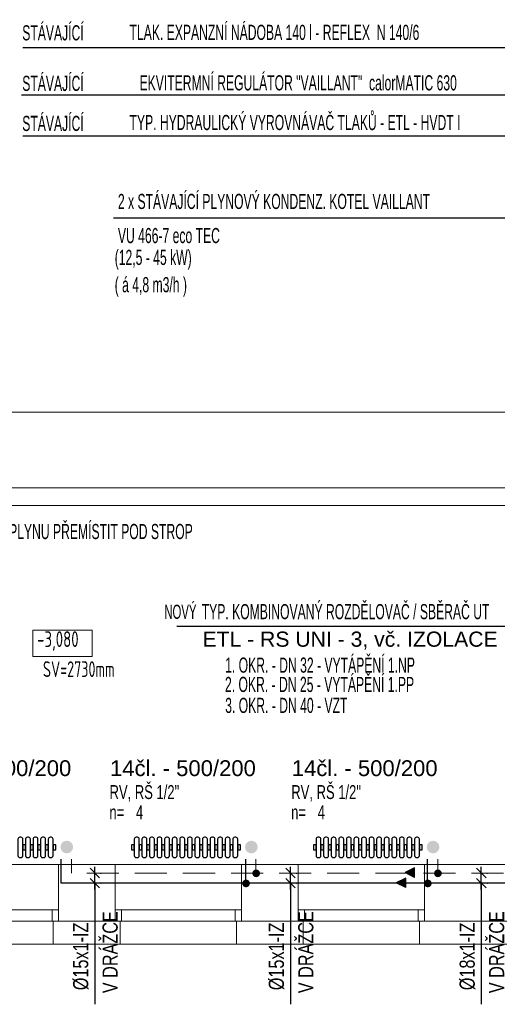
# Model space of a CAD drawing. Header units: millimetres. Extents: x 2424458 to 5109721, y -2781114 to -1335434.
# Tile 38 of 59: x 2557169 to 2560953, y -1391309 to -1383516. Entities that reach past the tile are written whole.
import ezdxf
from ezdxf.enums import TextEntityAlignment as Align

# ---------------------------------------------------------------- set-up
doc = ezdxf.new("R2010")
doc.units = ezdxf.units.MM
doc.header["$LTSCALE"] = 20
doc.header["$MEASUREMENT"] = 0
doc.linetypes.add('DASHED', pattern=[19.05, 12.7, -6.35])
doc.linetypes.add('ČERCHOVANÁ', pattern=[25.4, 12.7, -6.35, 0, -6.35])
for name, color, linetype in [('CKBE0_12Y', 3, 'Continuous'), ('KOTY', 2, 'Continuous'), ('PLYN', 4, 'Continuous'), ('slepák', 8, 'Continuous'), ('TZB_TOP rozvody', 6, 'Continuous'), ('UT', 6, 'Continuous'), ('VNITŘVODA', 30, 'ČERCHOVANÁ')]:
    doc.layers.add(name, color=color, linetype=linetype)
doc.layers.add('TZB TEXT', color=3, linetype='Continuous', lineweight=18)
doc.styles.add('ARIEL', font='ARIAL.TTF')
doc.styles.add('ISOCP', font='ISOCP___.TTF')
doc.styles.add('ROMAN', font='ic-romans.shx')
doc.styles.add('ROMANS', font='ic-romans.shx', dxfattribs={"width": 0.8})
doc.styles.get("Standard").update_dxf_attribs({"font": 'ic-romans.shx', "width": 0.8})
doc.linetypes.add('PLYN_ROZVOD', pattern='A,35,-15,[127,cadkon.shx,S=5,R=0,X=0,Y=0],-15', length=65)
doc.dimstyles.new('M50', dxfattribs={"dimtxt": 100, "dimasz": 60, "dimexe": 50, "dimexo": 150, "dimgap": 100, "dimtad": 1, "dimdec": 0, "dimzin": 0, "dimdsep": 46, "dimtxsty": 'Standard', "dimblk1": 'OBLIQUE', "dimblk2": 'OBLIQUE', "dimsah": 1, "dimcen": 0.09, "dimdle": 50, "dimclrd": 256, "dimclre": 256, "dimclrt": 256, "dimadec": 0, "dimazin": 0, "dimtfac": 1, "dimtdec": 0, "dimtofl": 0, "dimtmove": 1, "dimatfit": 3, "dimldrblk": 'OBLIQUE', "dimfxl": 1, "dimarcsym": 0})

# ---------------------------------------------------------------- blocks, each defined once
blk = doc.blocks.new('B')
at = {"layer": 'TZB_TOP rozvody', "lineweight": -3, "ltscale": 200}
blk.add_hatch(color=3, dxfattribs=at).paths.add_polyline_path([(32.4, 1.9, 1), (-28.8, 1.9, 1)])
blk.add_hatch(color=3, dxfattribs=at).paths.add_polyline_path([(32.4, 1.9, 1), (-28.8, 1.9, 1)])
blk = doc.blocks.new('*U408', base_point=(16994.7, 17725.8))
at = {"linetype": 'ByBlock', "ltscale": 20}
blk.add_hatch(color=0, dxfattribs=at).paths.add_polyline_path([(16994.7, 17688.3), (17069.7, 17725.8), (16994.7, 17763.3)])
at = {"color": 0, "linetype": 'ByBlock', "lineweight": -2, "ltscale": 20}
for p, q in [((16994.7, 17688.3), (16994.7, 17763.3)), ((16994.7, 17763.3), (17069.7, 17725.8)), ((16994.7, 17688.3), (17069.7, 17725.8))]:
    blk.add_line(p, q, dxfattribs=at)
blk = doc.blocks.new('_OBLIQUE')
at = {"color": 0, "linetype": 'ByBlock'}
blk.add_line((-0.5, -0.5), (0.5, 0.5), dxfattribs=at)
blk = doc.blocks.new('*D809')
at = {"layer": 'Defpoints', "color": 0}
for p in [(2557758.5, -1390270.2), (2557764.2, -1390270.2), (2557760.8, -1390350.2)]:
    blk.add_point(p, dxfattribs=at)
at = {"layer": 'KOTY', "linetype": 'Continuous', "lineweight": -2}
for p, q in [((2557764.2, -1390400.2), (2557764.2, -1390220.2)), ((2557808.5, -1390270.2), (2557814.2, -1390270.2)), ((2557764.2, -1390350.2), (2557764.2, -1391309)), ((2557810.8, -1390350.2), (2557814.2, -1390350.2))]:
    blk.add_line(p, q, dxfattribs=at)
at = {"layer": 'KOTY', "lineweight": -2, "xscale": 75, "yscale": 75, "zscale": 75}
for p, rotation in [((2557764.2, -1390270.2), 270), ((2557764.2, -1390350.2), 90)]:
    blk.add_blockref('_OBLIQUE', p, dxfattribs=dict(at, rotation=rotation))
at = {"layer": 'KOTY', "lineweight": -3, "insert": (2557654.2, -1390929.8), "char_height": 120, "attachment_point": 5, "rotation": 90, "style": 'ROMANS'}
blk.add_mtext('%%c15x1-IZ', dxfattribs=at)
blk = doc.blocks.new('*D810')
at = {"layer": 'Defpoints', "color": 0}
for p in [(2559308.5, -1390270.2), (2559314.3, -1390270.2), (2559310.8, -1390350.2)]:
    blk.add_point(p, dxfattribs=at)
at = {"layer": 'KOTY', "linetype": 'Continuous', "lineweight": -2}
for p, q in [((2559314.3, -1390400.2), (2559314.3, -1390220.2)), ((2559358.5, -1390270.2), (2559364.3, -1390270.2)), ((2559314.3, -1390350.2), (2559314.3, -1391309)), ((2559360.8, -1390350.2), (2559364.3, -1390350.2))]:
    blk.add_line(p, q, dxfattribs=at)
at = {"layer": 'KOTY', "lineweight": -2, "xscale": 75, "yscale": 75, "zscale": 75}
for p, rotation in [((2559314.3, -1390270.2), 270), ((2559314.3, -1390350.2), 90)]:
    blk.add_blockref('_OBLIQUE', p, dxfattribs=dict(at, rotation=rotation))
at = {"layer": 'KOTY', "lineweight": -3, "insert": (2559204.3, -1390929.8), "char_height": 120, "attachment_point": 5, "rotation": 90, "style": 'ROMANS'}
blk.add_mtext('%%c15x1-IZ', dxfattribs=at)
blk = doc.blocks.new('*D811')
at = {"layer": 'Defpoints', "color": 0}
for p in [(2560820.1, -1390270.2), (2560825.8, -1390270.2), (2560822.3, -1390350.2)]:
    blk.add_point(p, dxfattribs=at)
at = {"layer": 'KOTY', "linetype": 'Continuous', "lineweight": -2}
for p, q in [((2560825.8, -1390400.2), (2560825.8, -1390220.2)), ((2560870.1, -1390270.2), (2560875.8, -1390270.2)), ((2560825.8, -1390350.2), (2560825.8, -1391309)), ((2560872.3, -1390350.2), (2560875.8, -1390350.2))]:
    blk.add_line(p, q, dxfattribs=at)
at = {"layer": 'KOTY', "lineweight": -2, "xscale": 75, "yscale": 75, "zscale": 75}
for p, rotation in [((2560825.8, -1390270.2), 270), ((2560825.8, -1390350.2), 90)]:
    blk.add_blockref('_OBLIQUE', p, dxfattribs=dict(at, rotation=rotation))
at = {"layer": 'KOTY', "lineweight": -3, "insert": (2560715.8, -1390929.8), "char_height": 120, "attachment_point": 5, "rotation": 90, "style": 'ROMANS'}
blk.add_mtext('%%c18x1-IZ', dxfattribs=at)

msp = doc.modelspace()

# ---------------------------------------------------------------- hatches: boundary and pattern name
at = {"layer": 'UT'}
for points in [[(2557542.3, -1390114.3, 1), (2557542.3, -1390014.3, 1)], [(2559004.3, -1390114.3, 1), (2559004.3, -1390014.3, 1)], [(2560443.8, -1390114.3, 1), (2560443.8, -1390014.3, 1)]]:
    msp.add_hatch(color=3, dxfattribs=at).paths.add_polyline_path(points)

# ---------------------------------------------------------------- linework, layer by layer
at = {"layer": 'KOTY', "color": 7, "linetype": 'Continuous'}
msp.add_line((2557912.6, -1385085.6), (2561154.8, -1385085.6), dxfattribs=at)
for points in [[(2557193.1, -1383736.4), (2562297.8, -1383736.4), (2563664, -1387572.6), (2563523.3, -1387431.8)], [(2557184.5, -1384110.1), (2561794.3, -1384110.1), (2562834.2, -1387136.1), (2562720.5, -1386972.5)], [(2557193.8, -1384434.4), (2561345.9, -1384434.4), (2562657.7, -1387420.7), (2562555.6, -1387286.7)]]:
    msp.add_lwpolyline(points, dxfattribs=at)
at = {"layer": 'KOTY', "color": 7}
msp.add_lwpolyline([(2558413.4, -1388315.7), (2561150.2, -1388315.7), (2563152, -1387455.9), (2563092.8, -1387543)], dxfattribs=at)
at = {"layer": 'PLYN', "linetype": 'PLYN_ROZVOD', "lineweight": -3, "ltscale": 0.7}
msp.add_line((2561442.8, -1387365.2), (2554524.2, -1387357.7), dxfattribs=at)
at = {"layer": 'slepák', "linetype": 'Continuous', "lineweight": 13, "transparency": 33554687}
for p, q in [((2554395.7, -1386621.7), (2563250.7, -1386621.7)), ((2554395.7, -1387221.7), (2561075.7, -1387221.7)), ((2557475.7, -1390201.7), (2556475.7, -1390201.7)), ((2557475.7, -1390201.7), (2557475.7, -1390651.7)), ((2557475.7, -1390201.7), (2557925.7, -1390201.7)), ((2557925.7, -1390201.7), (2557925.7, -1390651.7)), ((2558925.7, -1390201.7), (2557925.7, -1390201.7)), ((2558925.7, -1390201.7), (2558925.7, -1390651.7)), ((2558925.7, -1390201.7), (2559375.7, -1390201.7)), ((2559375.7, -1390201.7), (2559375.7, -1390651.7)), ((2560375.7, -1390201.7), (2559375.7, -1390201.7)), ((2560375.7, -1390201.7), (2560375.7, -1390651.7)), ((2560375.7, -1390201.7), (2561075.7, -1390201.7)), ((2557475.7, -1390561.7), (2556475.7, -1390561.7)), ((2557425.7, -1390561.7), (2557425.7, -1390651.7)), ((2558925.7, -1390561.7), (2557925.7, -1390561.7)), ((2557975.7, -1390561.7), (2557975.7, -1390651.7)), ((2558875.7, -1390561.7), (2558875.7, -1390651.7)), ((2560375.7, -1390561.7), (2559375.7, -1390561.7)), ((2559425.7, -1390561.7), (2559425.7, -1390651.7)), ((2560325.7, -1390561.7), (2560325.7, -1390651.7)), ((2557475.7, -1390651.7), (2556475.7, -1390651.7)), ((2557435.7, -1390651.7), (2557435.7, -1390831.7)), ((2557475.7, -1390651.7), (2557925.7, -1390651.7)), ((2558925.7, -1390651.7), (2557925.7, -1390651.7)), ((2557965.7, -1390651.7), (2557965.7, -1390831.7)), ((2558885.7, -1390651.7), (2558885.7, -1390831.7)), ((2558925.7, -1390651.7), (2559375.7, -1390651.7)), ((2560375.7, -1390651.7), (2559375.7, -1390651.7)), ((2559415.7, -1390651.7), (2559415.7, -1390831.7)), ((2560335.7, -1390651.7), (2560335.7, -1390831.7)), ((2560375.7, -1390651.7), (2563275.7, -1390651.7)), ((2553561.7, -1390831.7), (2557435.7, -1390831.7)), ((2557435.7, -1390831.7), (2557965.7, -1390831.7)), ((2557965.7, -1390831.7), (2558885.7, -1390831.7)), ((2558885.7, -1390831.7), (2559415.7, -1390831.7)), ((2559415.7, -1390831.7), (2560335.7, -1390831.7)), ((2560335.7, -1390831.7), (2563315.7, -1390831.7))]:
    msp.add_line(p, q, dxfattribs=at)
msp.add_lwpolyline([(2557274, -1388556.3), (2557744, -1388556.3), (2557744, -1388347.9), (2557274, -1388347.9), (2557274, -1388556.3)], dxfattribs=at)
for points in [[(2560375.7, -1390651.7), (2560375.7, -1390651.7)], [(2560335.7, -1390831.7), (2560335.7, -1390831.7)]]:
    msp.add_lwpolyline(points, close=True, dxfattribs=at)
at = {"layer": 'TZB_TOP rozvody', "lineweight": -3, "ltscale": 20}
for p, q in [((2557498.6, -1390350.2), (2557498.6, -1390161)), ((2558960.6, -1390350.4), (2558960.6, -1390161)), ((2560400.1, -1390350.4), (2560400.1, -1390161))]:
    msp.add_line(p, q, dxfattribs=at)
at = {"layer": 'TZB_TOP rozvody', "linetype": 'DASHED', "lineweight": 9}
for p, q in [((2557578.6, -1390270.2), (2557578.6, -1390161)), ((2559040.6, -1390270.4), (2559040.6, -1390161)), ((2560480.1, -1390270.4), (2560480.1, -1390161)), ((2564431.4, -1390270.2), (2557578.6, -1390270.2))]:
    msp.add_line(p, q, dxfattribs=at)
at = {"layer": 'UT', "lineweight": -3}
msp.add_line((2564511.4, -1390350.2), (2557498.6, -1390350.2), dxfattribs=at)
at = {"layer": 'UT', "color": 1}
for points in [[(2557155.2, -1390002.3), (2557155.2, -1390132.3, 0.414214), (2557170.2, -1390147.3), (2557179.2, -1390147.3, 0.414214), (2557194.2, -1390132.3), (2557194.2, -1390002.3, 0.414214), (2557179.2, -1389987.3), (2557170.2, -1389987.3, 0.414214)], [(2557215.2, -1390002.3), (2557215.2, -1390132.3, 0.414214), (2557230.2, -1390147.3), (2557239.2, -1390147.3, 0.414214), (2557254.2, -1390132.3), (2557254.2, -1390002.3, 0.414214), (2557239.2, -1389987.3), (2557230.2, -1389987.3, 0.414214)], [(2557275.2, -1390002.3), (2557275.2, -1390132.3, 0.414214), (2557290.2, -1390147.3), (2557299.2, -1390147.3, 0.414214), (2557314.2, -1390132.3), (2557314.2, -1390002.3, 0.414214), (2557299.2, -1389987.3), (2557290.2, -1389987.3, 0.414214)], [(2557335.2, -1390002.3), (2557335.2, -1390132.3, 0.414214), (2557350.2, -1390147.3), (2557359.2, -1390147.3, 0.414214), (2557374.2, -1390132.3), (2557374.2, -1390002.3, 0.414214), (2557359.2, -1389987.3), (2557350.2, -1389987.3, 0.414214)], [(2557395.2, -1390002.3), (2557395.2, -1390132.3, 0.414214), (2557410.2, -1390147.3), (2557419.2, -1390147.3, 0.414214), (2557434.2, -1390132.3), (2557434.2, -1390002.3, 0.414214), (2557419.2, -1389987.3), (2557410.2, -1389987.3, 0.414214)], [(2558077.2, -1390002.3), (2558077.2, -1390132.3, 0.414214), (2558092.2, -1390147.3), (2558101.2, -1390147.3, 0.414214), (2558116.2, -1390132.3), (2558116.2, -1390002.3, 0.414214), (2558101.2, -1389987.3), (2558092.2, -1389987.3, 0.414214)], [(2558137.2, -1390002.3), (2558137.2, -1390132.3, 0.414214), (2558152.2, -1390147.3), (2558161.2, -1390147.3, 0.414214), (2558176.2, -1390132.3), (2558176.2, -1390002.3, 0.414214), (2558161.2, -1389987.3), (2558152.2, -1389987.3, 0.414214)], [(2558197.2, -1390002.3), (2558197.2, -1390132.3, 0.414214), (2558212.2, -1390147.3), (2558221.2, -1390147.3, 0.414214), (2558236.2, -1390132.3), (2558236.2, -1390002.3, 0.414214), (2558221.2, -1389987.3), (2558212.2, -1389987.3, 0.414214)], [(2558257.2, -1390002.3), (2558257.2, -1390132.3, 0.414214), (2558272.2, -1390147.3), (2558281.2, -1390147.3, 0.414214), (2558296.2, -1390132.3), (2558296.2, -1390002.3, 0.414214), (2558281.2, -1389987.3), (2558272.2, -1389987.3, 0.414214)], [(2558317.2, -1390002.3), (2558317.2, -1390132.3, 0.414214), (2558332.2, -1390147.3), (2558341.2, -1390147.3, 0.414214), (2558356.2, -1390132.3), (2558356.2, -1390002.3, 0.414214), (2558341.2, -1389987.3), (2558332.2, -1389987.3, 0.414214)], [(2558377.2, -1390002.3), (2558377.2, -1390132.3, 0.414214), (2558392.2, -1390147.3), (2558401.2, -1390147.3, 0.414214), (2558416.2, -1390132.3), (2558416.2, -1390002.3, 0.414214), (2558401.2, -1389987.3), (2558392.2, -1389987.3, 0.414214)], [(2558437.2, -1390002.3), (2558437.2, -1390132.3, 0.414214), (2558452.2, -1390147.3), (2558461.2, -1390147.3, 0.414214), (2558476.2, -1390132.3), (2558476.2, -1390002.3, 0.414214), (2558461.2, -1389987.3), (2558452.2, -1389987.3, 0.414214)], [(2558497.2, -1390002.3), (2558497.2, -1390132.3, 0.414214), (2558512.2, -1390147.3), (2558521.2, -1390147.3, 0.414214), (2558536.2, -1390132.3), (2558536.2, -1390002.3, 0.414214), (2558521.2, -1389987.3), (2558512.2, -1389987.3, 0.414214)], [(2558557.2, -1390002.3), (2558557.2, -1390132.3, 0.414214), (2558572.2, -1390147.3), (2558581.2, -1390147.3, 0.414214), (2558596.2, -1390132.3), (2558596.2, -1390002.3, 0.414214), (2558581.2, -1389987.3), (2558572.2, -1389987.3, 0.414214)], [(2558617.2, -1390002.3), (2558617.2, -1390132.3, 0.414214), (2558632.2, -1390147.3), (2558641.2, -1390147.3, 0.414214), (2558656.2, -1390132.3), (2558656.2, -1390002.3, 0.414214), (2558641.2, -1389987.3), (2558632.2, -1389987.3, 0.414214)], [(2558677.2, -1390002.3), (2558677.2, -1390132.3, 0.414214), (2558692.2, -1390147.3), (2558701.2, -1390147.3, 0.414214), (2558716.2, -1390132.3), (2558716.2, -1390002.3, 0.414214), (2558701.2, -1389987.3), (2558692.2, -1389987.3, 0.414214)], [(2558737.2, -1390002.3), (2558737.2, -1390132.3, 0.414214), (2558752.2, -1390147.3), (2558761.2, -1390147.3, 0.414214), (2558776.2, -1390132.3), (2558776.2, -1390002.3, 0.414214), (2558761.2, -1389987.3), (2558752.2, -1389987.3, 0.414214)], [(2558797.2, -1390002.3), (2558797.2, -1390132.3, 0.414214), (2558812.2, -1390147.3), (2558821.2, -1390147.3, 0.414214), (2558836.2, -1390132.3), (2558836.2, -1390002.3, 0.414214), (2558821.2, -1389987.3), (2558812.2, -1389987.3, 0.414214)], [(2558857.2, -1390002.3), (2558857.2, -1390132.3, 0.414214), (2558872.2, -1390147.3), (2558881.2, -1390147.3, 0.414214), (2558896.2, -1390132.3), (2558896.2, -1390002.3, 0.414214), (2558881.2, -1389987.3), (2558872.2, -1389987.3, 0.414214)], [(2559516.8, -1390002.3), (2559516.8, -1390132.3, 0.414214), (2559531.8, -1390147.3), (2559540.8, -1390147.3, 0.414214), (2559555.8, -1390132.3), (2559555.8, -1390002.3, 0.414214), (2559540.8, -1389987.3), (2559531.8, -1389987.3, 0.414214)], [(2559576.8, -1390002.3), (2559576.8, -1390132.3, 0.414214), (2559591.8, -1390147.3), (2559600.8, -1390147.3, 0.414214), (2559615.8, -1390132.3), (2559615.8, -1390002.3, 0.414214), (2559600.8, -1389987.3), (2559591.8, -1389987.3, 0.414214)], [(2559636.8, -1390002.3), (2559636.8, -1390132.3, 0.414214), (2559651.8, -1390147.3), (2559660.8, -1390147.3, 0.414214), (2559675.8, -1390132.3), (2559675.8, -1390002.3, 0.414214), (2559660.8, -1389987.3), (2559651.8, -1389987.3, 0.414214)], [(2559696.8, -1390002.3), (2559696.8, -1390132.3, 0.414214), (2559711.8, -1390147.3), (2559720.8, -1390147.3, 0.414214), (2559735.8, -1390132.3), (2559735.8, -1390002.3, 0.414214), (2559720.8, -1389987.3), (2559711.8, -1389987.3, 0.414214)], [(2559756.8, -1390002.3), (2559756.8, -1390132.3, 0.414214), (2559771.8, -1390147.3), (2559780.8, -1390147.3, 0.414214), (2559795.8, -1390132.3), (2559795.8, -1390002.3, 0.414214), (2559780.8, -1389987.3), (2559771.8, -1389987.3, 0.414214)], [(2559816.8, -1390002.3), (2559816.8, -1390132.3, 0.414214), (2559831.8, -1390147.3), (2559840.8, -1390147.3, 0.414214), (2559855.8, -1390132.3), (2559855.8, -1390002.3, 0.414214), (2559840.8, -1389987.3), (2559831.8, -1389987.3, 0.414214)], [(2559876.8, -1390002.3), (2559876.8, -1390132.3, 0.414214), (2559891.8, -1390147.3), (2559900.8, -1390147.3, 0.414214), (2559915.8, -1390132.3), (2559915.8, -1390002.3, 0.414214), (2559900.8, -1389987.3), (2559891.8, -1389987.3, 0.414214)], [(2559936.8, -1390002.3), (2559936.8, -1390132.3, 0.414214), (2559951.8, -1390147.3), (2559960.8, -1390147.3, 0.414214), (2559975.8, -1390132.3), (2559975.8, -1390002.3, 0.414214), (2559960.8, -1389987.3), (2559951.8, -1389987.3, 0.414214)], [(2559996.8, -1390002.3), (2559996.8, -1390132.3, 0.414214), (2560011.8, -1390147.3), (2560020.8, -1390147.3, 0.414214), (2560035.8, -1390132.3), (2560035.8, -1390002.3, 0.414214), (2560020.8, -1389987.3), (2560011.8, -1389987.3, 0.414214)], [(2560056.8, -1390002.3), (2560056.8, -1390132.3, 0.414214), (2560071.8, -1390147.3), (2560080.8, -1390147.3, 0.414214), (2560095.8, -1390132.3), (2560095.8, -1390002.3, 0.414214), (2560080.8, -1389987.3), (2560071.8, -1389987.3, 0.414214)], [(2560116.8, -1390002.3), (2560116.8, -1390132.3, 0.414214), (2560131.8, -1390147.3), (2560140.8, -1390147.3, 0.414214), (2560155.8, -1390132.3), (2560155.8, -1390002.3, 0.414214), (2560140.8, -1389987.3), (2560131.8, -1389987.3, 0.414214)], [(2560176.8, -1390002.3), (2560176.8, -1390132.3, 0.414214), (2560191.8, -1390147.3), (2560200.8, -1390147.3, 0.414214), (2560215.8, -1390132.3), (2560215.8, -1390002.3, 0.414214), (2560200.8, -1389987.3), (2560191.8, -1389987.3, 0.414214)], [(2560236.8, -1390002.3), (2560236.8, -1390132.3, 0.414214), (2560251.8, -1390147.3), (2560260.8, -1390147.3, 0.414214), (2560275.8, -1390132.3), (2560275.8, -1390002.3, 0.414214), (2560260.8, -1389987.3), (2560251.8, -1389987.3, 0.414214)], [(2560296.8, -1390002.3), (2560296.8, -1390132.3, 0.414214), (2560311.8, -1390147.3), (2560320.8, -1390147.3, 0.414214), (2560335.8, -1390132.3), (2560335.8, -1390002.3, 0.414214), (2560320.8, -1389987.3), (2560311.8, -1389987.3, 0.414214)]]:
    msp.add_lwpolyline(points, format="xyb", close=True, dxfattribs=at)
for points in [[(2557194.2, -1390047.3), (2557194.2, -1390087.3), (2557215.2, -1390087.3), (2557215.2, -1390047.3)], [(2557254.2, -1390047.3), (2557254.2, -1390087.3), (2557275.2, -1390087.3), (2557275.2, -1390047.3)], [(2557314.2, -1390047.3), (2557314.2, -1390087.3), (2557335.2, -1390087.3), (2557335.2, -1390047.3)], [(2557374.2, -1390047.3), (2557374.2, -1390087.3), (2557395.2, -1390087.3), (2557395.2, -1390047.3)], [(2557434.2, -1390047.3), (2557434.2, -1390087.3), (2557455.2, -1390087.3), (2557455.2, -1390047.3)], [(2558056.2, -1390047.3), (2558056.2, -1390087.3), (2558077.2, -1390087.3), (2558077.2, -1390047.3)], [(2558116.2, -1390047.3), (2558116.2, -1390087.3), (2558137.2, -1390087.3), (2558137.2, -1390047.3)], [(2558176.2, -1390047.3), (2558176.2, -1390087.3), (2558197.2, -1390087.3), (2558197.2, -1390047.3)], [(2558236.2, -1390047.3), (2558236.2, -1390087.3), (2558257.2, -1390087.3), (2558257.2, -1390047.3)], [(2558296.2, -1390047.3), (2558296.2, -1390087.3), (2558317.2, -1390087.3), (2558317.2, -1390047.3)], [(2558356.2, -1390047.3), (2558356.2, -1390087.3), (2558377.2, -1390087.3), (2558377.2, -1390047.3)], [(2558416.2, -1390047.3), (2558416.2, -1390087.3), (2558437.2, -1390087.3), (2558437.2, -1390047.3)], [(2558476.2, -1390047.3), (2558476.2, -1390087.3), (2558497.2, -1390087.3), (2558497.2, -1390047.3)], [(2558536.2, -1390047.3), (2558536.2, -1390087.3), (2558557.2, -1390087.3), (2558557.2, -1390047.3)], [(2558596.2, -1390047.3), (2558596.2, -1390087.3), (2558617.2, -1390087.3), (2558617.2, -1390047.3)], [(2558656.2, -1390047.3), (2558656.2, -1390087.3), (2558677.2, -1390087.3), (2558677.2, -1390047.3)], [(2558716.2, -1390047.3), (2558716.2, -1390087.3), (2558737.2, -1390087.3), (2558737.2, -1390047.3)], [(2558776.2, -1390047.3), (2558776.2, -1390087.3), (2558797.2, -1390087.3), (2558797.2, -1390047.3)], [(2558836.2, -1390047.3), (2558836.2, -1390087.3), (2558857.2, -1390087.3), (2558857.2, -1390047.3)], [(2558896.2, -1390047.3), (2558896.2, -1390087.3), (2558917.2, -1390087.3), (2558917.2, -1390047.3)], [(2559495.8, -1390047.3), (2559495.8, -1390087.3), (2559516.8, -1390087.3), (2559516.8, -1390047.3)], [(2559555.8, -1390047.3), (2559555.8, -1390087.3), (2559576.8, -1390087.3), (2559576.8, -1390047.3)], [(2559615.8, -1390047.3), (2559615.8, -1390087.3), (2559636.8, -1390087.3), (2559636.8, -1390047.3)], [(2559675.8, -1390047.3), (2559675.8, -1390087.3), (2559696.8, -1390087.3), (2559696.8, -1390047.3)], [(2559735.8, -1390047.3), (2559735.8, -1390087.3), (2559756.8, -1390087.3), (2559756.8, -1390047.3)], [(2559795.8, -1390047.3), (2559795.8, -1390087.3), (2559816.8, -1390087.3), (2559816.8, -1390047.3)], [(2559855.8, -1390047.3), (2559855.8, -1390087.3), (2559876.8, -1390087.3), (2559876.8, -1390047.3)], [(2559915.8, -1390047.3), (2559915.8, -1390087.3), (2559936.8, -1390087.3), (2559936.8, -1390047.3)], [(2559975.8, -1390047.3), (2559975.8, -1390087.3), (2559996.8, -1390087.3), (2559996.8, -1390047.3)], [(2560035.8, -1390047.3), (2560035.8, -1390087.3), (2560056.8, -1390087.3), (2560056.8, -1390047.3)], [(2560095.8, -1390047.3), (2560095.8, -1390087.3), (2560116.8, -1390087.3), (2560116.8, -1390047.3)], [(2560155.8, -1390047.3), (2560155.8, -1390087.3), (2560176.8, -1390087.3), (2560176.8, -1390047.3)], [(2560215.8, -1390047.3), (2560215.8, -1390087.3), (2560236.8, -1390087.3), (2560236.8, -1390047.3)], [(2560275.8, -1390047.3), (2560275.8, -1390087.3), (2560296.8, -1390087.3), (2560296.8, -1390047.3)], [(2560335.8, -1390047.3), (2560335.8, -1390087.3), (2560356.8, -1390087.3), (2560356.8, -1390047.3)]]:
    msp.add_lwpolyline(points, close=True, dxfattribs=at)

# ---------------------------------------------------------------- block references
at = {"layer": 'TZB_TOP rozvody', "color": 3, "lineweight": -3, "ltscale": 200, "xscale": -1, "rotation": 0.001485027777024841}
for p in [(2560297.1, -1390266.8), (2560227.5, -1390346.8)]:
    msp.add_blockref('*U408', p, dxfattribs=at)
at = {"layer": 'UT', "lineweight": -3, "xscale": -1, "rotation": 180}
for p in [(2559040.6, -1390270.4), (2560480.1, -1390270.4), (2558960.6, -1390350.4), (2560400.1, -1390350.4)]:
    msp.add_blockref('B', p, dxfattribs=at)

# ---------------------------------------------------------------- texts
at = {"layer": 'CKBE0_12Y', "style": 'ARIEL'}
msp.add_text('ETL - RS UNI - 3, vč. IZOLACE', height=120, dxfattribs=at).set_placement((2558617.1, -1388514.9), align=Align.BOTTOM_LEFT)
at = {"layer": 'KOTY', "lineweight": -3, "char_height": 120, "width": 748.571, "attachment_point": 5, "rotation": 90, "style": 'ROMANS'}
for insert in [(2557886.1, -1390896.5), (2559436.2, -1390896.5), (2560947.7, -1390896.5)]:
    msp.add_mtext('V DRÁŽCE', dxfattribs=dict(at, insert=insert))
at = {"layer": 'slepák', "linetype": 'Continuous', "lineweight": 13, "transparency": 33554687, "char_height": 125, "style": 'ISOCP'}
for s, insert, width, attachment_point in [('\\W0.76;\\fISOCP|i0|b1|c0|p0;-3,080', (2557307.4, -1388510.4), 484.192, 7), ('\\W0.72;SV=2730mm', (2557637.4, -1388656.3), 771.556, 5)]:
    msp.add_mtext(s, dxfattribs=dict(at, insert=insert, width=width, attachment_point=attachment_point))
at = {"layer": 'TZB TEXT', "style": 'ARIEL'}
for p in [(2556422.7, -1389540.1), (2557884.7, -1389540.1), (2559324.3, -1389540.1)]:
    msp.add_text('14čl. - 500/200', height=125, dxfattribs=at).set_placement(p, align=Align.BOTTOM_LEFT)
at = {"layer": 'TZB TEXT', "style": 'ROMAN', "width": 0.7}
for s, p in [('RV, RŠ 1/2"', (2557881, -1389717.3)), ('RV, RŠ 1/2"', (2559320.6, -1389717.3)), ('n=', (2557879.8, -1389877.2)), ('4', (2558090.3, -1389877.2)), ('n=', (2559319.4, -1389877.2)), ('4', (2559529.8, -1389877.2))]:
    msp.add_text(s, height=110, dxfattribs=at).set_placement(p, align=Align.BOTTOM_LEFT)
at = {"layer": 'VNITŘVODA', "color": 3, "style": 'ROMAN', "width": 0.6}
for s, height, p in [('STÁVAJÍCÍ ', 120, (2557189.6, -1383715.9)), ('TLAK. EXPANZNÍ NÁDOBA 140 l - REFLEX  N 140/6', 120, (2558039.4, -1383712.4)), ('STÁVAJÍCÍ ', 120, (2557189.6, -1384116.1)), ('EKVITERMNÍ REGULÁTOR "VAILLANT"  calorMATIC 630', 120, (2558118.5, -1384111.8)), ('STÁVAJÍCÍ ', 120, (2557189.6, -1384433)), ('TYP. HYDRAULICKÝ VYROVNÁVAČ TLAKŮ - ETL - HVDT I', 120, (2558039.1, -1384425.9)), ('2 x STÁVAJÍCÍ PLYNOVÝ KONDENZ. KOTEL VAILLANT', 120, (2557947.3, -1385050.5)), ('VU 466-7 eco TEC', 120, (2557947.3, -1385320.7)), ('(12,5 - 45 kW)', 120, (2557921.8, -1385493.5)), ('( á 4,8 m3/h )', 120, (2557921.8, -1385709.2)), ('STÁV. PŘÍVOD PLYNU PŘEMÍSTIT POD STROP', 120, (2556384.3, -1387663)), ('NOVÝ', 112, (2558314.9, -1388291.8)), ('TYP. KOMBINOVANÝ ROZDĚLOVAČ / SBĚRAČ UT ', 120, (2558611.1, -1388297.2)), ('1. OKR. - DN 32 - VYTÁPĚNÍ 1.NP', 120, (2558796.6, -1388720.4)), ('2. OKR. - DN 25 - VYTÁPĚNÍ 1.PP ', 120, (2558795.3, -1388873.2)), ('3. OKR. - DN 40 - VZT', 120, (2558797, -1389039.1))]:
    msp.add_text(s, height=height, dxfattribs=at).set_placement(p, align=Align.BOTTOM_LEFT)

# ---------------------------------------------------------------- dimensions: what is measured, and where the dimension line sits
at = {"layer": 'KOTY', "linetype": 'Continuous', "lineweight": -3}
for base, p1, p2, text, picture, middle in [((2557764.2, -1390270.2), (2557760.8, -1390350.2), (2557758.5, -1390270.2), '%%c15x1-IZ', '*D809', (2557764.2, -1390929.8)), ((2559314.3, -1390270.2), (2559310.8, -1390350.2), (2559308.5, -1390270.2), '%%c15x1-IZ', '*D810', (2559314.3, -1390929.8)), ((2560825.8, -1390270.2), (2560822.3, -1390350.2), (2560820.1, -1390270.2), '%%c18x1-IZ', '*D811', (2560825.8, -1390929.8))]:
    dim = msp.add_linear_dim(base=base, p1=p1, p2=p2, angle=90, text=text, dimstyle='M50', override={"dimscale": 1, "dimtxt": 120, "dimasz": 75, "dimexe": 50, "dimexo": 50, "dimgap": 50, "dimtxsty": 'ROMANS'}, dxfattribs=at)
    dim.commit()
    dim.dimension.update_dxf_attribs({"geometry": picture, "text_midpoint": middle, "dimtype": 160})

doc.saveas('drawing.dxf')
